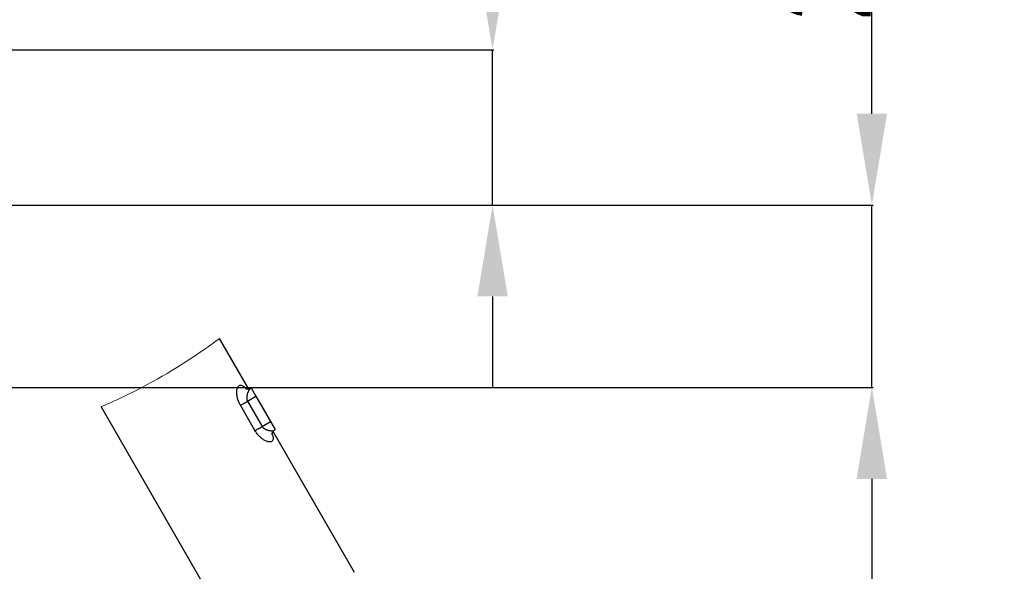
# Model space of a CAD drawing. Header units: millimetres. Extents: x -1 to 10933, y 0 to 7722.
# Tile 43 of 122: x 4455 to 5535, y 3277 to 3881. Entities that reach past the tile are written whole.
import ezdxf

# ---------------------------------------------------------------- set-up
doc = ezdxf.new("R2010")
doc.units = ezdxf.units.MM
doc.header["$LTSCALE"] = 13
doc.header["$PDSIZE"] = -1
doc.dimstyles.new('efort-st-1', dxfattribs={"dimtxt": 100, "dimasz": 100, "dimexe": 1.25, "dimexo": 0.625, "dimtad": 1, "dimdec": 0, "dimdsep": 46, "dimtxsty": 'Standard', "dimcen": 2.5, "dimclrd": 3, "dimclre": 3, "dimadec": 0, "dimazin": 0, "dimtfac": 1, "dimtmove": 0, "dimatfit": 3, "dimfxl": 1, "dimarcsym": 0})

# ---------------------------------------------------------------- blocks, each defined once
blk = doc.blocks.new('*D143')
at = {"color": 3, "lineweight": -2}
for p, q in [((6256, 3471.6), (6256, 277.7)), ((3953.8, 1526.1), (3953.8, 277.7)), ((4053.8, 278.9), (6156, 278.9))]:
    blk.add_line(p, q, dxfattribs=at)
at = {"color": 3}
for points in [[(4053.8, 295.6), (4053.8, 262.3), (3953.8, 278.9)], [(6156, 262.3), (6156, 295.6), (6256, 278.9)]]:
    blk.add_solid(points, dxfattribs=at)
at = {"layer": 'Defpoints', "color": 0}
for p in [(6256, 3472.2), (3953.8, 1526.8), (6256, 278.9)]:
    blk.add_point(p, dxfattribs=at)
at = {"color": 0, "insert": (5104.9, 329.6), "char_height": 100, "attachment_point": 5}
blk.add_mtext('2302', dxfattribs=at)
blk = doc.blocks.new('*D144')
at = {"color": 3, "lineweight": -2}
for p, q in [((6255.3, 3472.2), (6136.2, 3472.2)), ((6137.5, 1623.9), (6137.5, 3372.2)), ((4304.1, 1523.9), (6138.7, 1523.9))]:
    blk.add_line(p, q, dxfattribs=at)
at = {"color": 3}
for points in [[(6154.2, 3372.2), (6120.8, 3372.2), (6137.5, 3472.2)], [(6120.8, 1623.9), (6154.2, 1623.9), (6137.5, 1523.9)]]:
    blk.add_solid(points, dxfattribs=at)
at = {"layer": 'Defpoints', "color": 0}
for p in [(6137.5, 3472.2), (6256, 3472.2), (4303.5, 1523.9)]:
    blk.add_point(p, dxfattribs=at)
at = {"color": 0, "insert": (6086.9, 2498.1), "char_height": 100, "attachment_point": 5, "rotation": 90}
blk.add_mtext('1948', dxfattribs=at)
blk = doc.blocks.new('*D146')
at = {"color": 3, "lineweight": -2}
for p, q in [((3649.4, 3477.9), (5390.8, 3477.9)), ((5389.5, 3377.9), (5389.5, 2297.9)), ((3649.4, 2197.9), (5390.8, 2197.9))]:
    blk.add_line(p, q, dxfattribs=at)
at = {"color": 3}
for points in [[(5406.2, 3377.9), (5372.9, 3377.9), (5389.5, 3477.9)], [(5372.9, 2297.9), (5406.2, 2297.9), (5389.5, 2197.9)]]:
    blk.add_solid(points, dxfattribs=at)
at = {"layer": 'Defpoints', "color": 0}
for p in [(3648.8, 3477.9), (3648.8, 2197.9), (5389.5, 2197.9)]:
    blk.add_point(p, dxfattribs=at)
at = {"color": 0, "insert": (5338.9, 2825.8), "char_height": 100, "attachment_point": 5, "rotation": 90}
blk.add_mtext('1280', dxfattribs=at)
blk = doc.blocks.new('*D147')
at = {"color": 3, "lineweight": -2}
for p, q in [((5389.7, 3777.9), (5389.7, 4090.2)), ((3303, 3677.9), (5390.9, 3677.9)), ((5389.7, 3477.9), (5389.7, 3677.9)), ((3649.4, 3477.9), (5390.9, 3477.9)), ((5389.7, 3377.9), (5389.7, 3277.9))]:
    blk.add_line(p, q, dxfattribs=at)
at = {"color": 3}
for points in [[(5373, 3777.9), (5406.3, 3777.9), (5389.7, 3677.9)], [(5406.3, 3377.9), (5373, 3377.9), (5389.7, 3477.9)]]:
    blk.add_solid(points, dxfattribs=at)
at = {"layer": 'Defpoints', "color": 0}
for p in [(3302.4, 3677.9), (5389.7, 3677.9), (3648.8, 3477.9)]:
    blk.add_point(p, dxfattribs=at)
at = {"color": 0, "insert": (5339, 3989.6), "char_height": 100, "attachment_point": 5, "rotation": 90}
blk.add_mtext('200', dxfattribs=at)
blk = doc.blocks.new('*D148')
at = {"color": 3, "lineweight": -2}
for p, q in [((4973.7, 3947.9), (4973.7, 4248.8)), ((3522.9, 3847.9), (4975, 3847.9)), ((4973.7, 3677.9), (4973.7, 3847.9)), ((3303, 3677.9), (4975, 3677.9)), ((4973.7, 3577.9), (4973.7, 3477.9))]:
    blk.add_line(p, q, dxfattribs=at)
at = {"color": 3}
for points in [[(4957.1, 3947.9), (4990.4, 3947.9), (4973.7, 3847.9)], [(4990.4, 3577.9), (4957.1, 3577.9), (4973.7, 3677.9)]]:
    blk.add_solid(points, dxfattribs=at)
at = {"layer": 'Defpoints', "color": 0}
for p in [(3522.3, 3847.9), (4973.7, 3847.9), (3302.4, 3677.9)]:
    blk.add_point(p, dxfattribs=at)
at = {"color": 0, "insert": (4923.1, 4152.6), "char_height": 100, "attachment_point": 5, "rotation": 90}
blk.add_mtext('170', dxfattribs=at)

msp = doc.modelspace()

# ---------------------------------------------------------------- linework, layer by layer
at = {"color": 7, "linetype": 'Continuous', "lineweight": 25}
for p, q in [((4706.4, 3476.2), (4674.3, 3531.8)), ((4709.3, 3477.1), (4708, 3476.6)), ((4709.3, 3477.1), (4714.3, 3468.4)), ((4705.1, 3463.1), (4714.3, 3468.4)), ((4714.3, 3468.4), (4730.3, 3440.7)), ((4544.4, 3456.8), (4692.4, 3200.4)), ((4713.2, 3430.8), (4697.2, 3458.5)), ((4705.1, 3463.1), (4721.1, 3435.4)), ((4721.1, 3435.4), (4730.3, 3440.7)), ((4730.3, 3440.7), (4735.3, 3432)), ((4822.3, 3275.4), (4733.1, 3429.9)), ((4734.3, 3431.1), (4735.3, 3432))]:
    msp.add_line(p, q, dxfattribs=at)
at = {"color": 7, "linetype": 'Continuous', "lineweight": 18, "flags": 128}
msp.add_lwpolyline([(4544.4, 3456.8), (4544.5, 3456.8), (4545, 3457.1), (4546.1, 3457.5), (4547.6, 3458.2), (4549.5, 3459), (4552, 3460.1), (4554.9, 3461.4), (4558.1, 3462.9), (4561.7, 3464.5), (4565.7, 3466.4), (4570, 3468.5), (4574.6, 3470.7), (4579.3, 3473), (4584.5, 3475.6), (4589.8, 3478.4), (4595, 3481.2), (4600.4, 3484.1), (4606, 3487.2), (4611.5, 3490.4), (4616.9, 3493.5), (4622.2, 3496.7), (4627.5, 3499.9), (4632.7, 3503.1), (4637.5, 3506.2), (4642.2, 3509.3), (4646.7, 3512.3), (4651, 3515.2), (4654.9, 3517.9), (4658.5, 3520.4), (4661.9, 3522.7), (4664.8, 3524.9), (4667.4, 3526.7), (4669.5, 3528.3), (4671.3, 3529.6), (4672.7, 3530.7), (4673.9, 3531.5), (4674.3, 3531.8), (4674.3, 3531.8)], dxfattribs=at)
at = {"color": 0, "linetype": 'Continuous', "lineweight": 18}
msp.add_arc((3648.8, 2197.9), 2907.3, 30, 170, dxfattribs=at)
at = {"linetype": 'Continuous', "lineweight": 18}
msp.add_arc((4757.3, 2837.9), 1627.3, 22.9405, 195.9405, dxfattribs=at)
at = {"color": 8, "linetype": 'Continuous', "lineweight": 25}
for points, knots in [([(4697.2, 3458.5), (4696.6, 3459.8), (4695.6, 3461.6), (4694.7, 3464.1), (4694, 3466.4), (4693.4, 3469.3), (4693.2, 3472.5), (4693.4, 3475.3), (4693.9, 3477.6), (4694.8, 3479.3), (4696, 3480.5), (4697.4, 3480.9), (4699, 3480.5), (4700.8, 3479.4), (4702.4, 3477.9), (4703.5, 3476.7), (4703.8, 3476.3)], [0, 0, 0, 0, 0.088147, 0.131167, 0.17421, 0.255002, 0.335548, 0.412007, 0.487851, 0.563511, 0.639008, 0.716852, 0.795314, 0.875706, 0.957465, 1, 1, 1, 1]), ([(4708, 3476.5), (4707.9, 3476.5), (4707.7, 3476.5), (4707.4, 3476.2), (4707, 3475.8), (4706.6, 3475.2), (4706.2, 3474.4), (4705.8, 3473.5), (4705.3, 3472.5), (4705, 3471.5), (4704.6, 3470.3), (4704.3, 3469), (4704.2, 3467.8), (4704.1, 3466.4), (4704.3, 3464.8), (4704.8, 3463.6), (4705.1, 3463.1)], [0, 0, 0, 0, 0.042244, 0.099467, 0.156861, 0.227905, 0.302669, 0.381423, 0.4525, 0.528269, 0.601373, 0.68206, 0.75164, 0.810036, 0.907251, 1, 1, 1, 1]), ([(4721.1, 3435.4), (4721.2, 3435.1), (4721.6, 3434.6), (4722.2, 3433.9), (4722.9, 3433.3), (4723.6, 3432.8), (4724.3, 3432.4), (4725, 3432.1), (4725.7, 3431.8), (4726.4, 3431.6), (4727.3, 3431.3), (4728, 3431.1), (4728.8, 3430.9), (4729.5, 3430.8), (4730.7, 3430.7), (4732, 3430.6), (4733.2, 3430.7), (4733.9, 3430.9), (4734.2, 3431.1), (4734.2, 3431.2)], [0, 0, 0, 0, 0.046128, 0.093819, 0.140301, 0.190898, 0.228572, 0.270631, 0.311192, 0.351999, 0.39946, 0.472052, 0.494616, 0.553064, 0.618505, 0.735305, 0.843158, 0.957476, 1, 1, 1, 1]), ([(4731.9, 3427.7), (4732.1, 3427.1), (4732.6, 3425.6), (4733.1, 3423.5), (4733.2, 3421.4), (4732.7, 3419.8), (4731.6, 3418.8), (4730, 3418.3), (4728.1, 3418.4), (4725.8, 3419.1), (4723.3, 3420.3), (4720.7, 3422.1), (4718.5, 3424.1), (4716.8, 3425.9), (4715.1, 3427.9), (4714, 3429.7), (4713.2, 3430.8)], [0, 0, 0, 0, 0.042069, 0.123858, 0.204477, 0.283862, 0.36128, 0.436811, 0.512561, 0.58823, 0.664272, 0.7448, 0.825454, 0.868367, 0.911169, 1, 1, 1, 1])]:
    msp.add_open_spline(points, degree=3, knots=knots, dxfattribs=at)
at = {"color": 7, "linetype": 'Continuous', "lineweight": 25}
for points, knots in [([(4708, 3476.6), (4707.5, 3476.4), (4706.5, 3476.1), (4705.2, 3476), (4704.2, 3476.1), (4703.6, 3476.3), (4703.3, 3476.4), (4703.2, 3476.5), (4703.2, 3476.5), (4703.2, 3476.5), (4703.2, 3476.5)], [0, 0, 0, 0, 0.280958, 0.5188, 0.708769, 0.85054, 0.94596, 0.977037, 0.997412, 1, 1, 1, 1]), ([(4731.8, 3427), (4731.8, 3427), (4731.8, 3427), (4731.8, 3427), (4731.8, 3427.1), (4731.8, 3427.4), (4732, 3428), (4732.4, 3428.9), (4733.1, 3430.1), (4733.9, 3430.8), (4734.3, 3431.1)], [0, 0, 0, 0, 0.002385, 0.023074, 0.054432, 0.150235, 0.291997, 0.481668, 0.719185, 1, 1, 1, 1])]:
    msp.add_open_spline(points, degree=3, knots=knots, dxfattribs=at)
for points in [[(4697.2, 3458.5), (4697.8, 3458.8), (4698.8, 3459.4), (4700.7, 3460.5), (4702.8, 3461.8), (4704.3, 3462.6), (4705.1, 3463.1)], [(4713.2, 3430.8), (4713.8, 3431.1), (4714.8, 3431.7), (4716.7, 3432.8), (4718.8, 3434), (4720.3, 3434.9), (4721.1, 3435.4)]]:
    msp.add_open_spline(points, degree=3, dxfattribs=at)

# ---------------------------------------------------------------- dimensions: what is measured, and where the dimension line sits
at = {"color": 0}
for base, p1, p2, picture, middle in [((4973.7, 3847.9), (3302.4, 3677.9), (3522.3, 3847.9), '*D148', (4973.7, 4152.6)), ((5389.7, 3677.9), (3648.8, 3477.9), (3302.4, 3677.9), '*D147', (5389.7, 3989.6)), ((5389.5, 2197.9), (3648.8, 3477.9), (3648.8, 2197.9), '*D146', (5389.5, 2825.8))]:
    dim = msp.add_linear_dim(base=base, p1=p1, p2=p2, angle=90, dimstyle='efort-st-1', dxfattribs=at)
    dim.commit()
    dim.dimension.update_dxf_attribs({"geometry": picture, "text_midpoint": middle, "dimtype": 160})
dim = msp.add_linear_dim(base=(6256, 278.9), p1=(3953.8, 1526.8), p2=(6256, 3472.2), dimstyle='efort-st-1', dxfattribs=at)
dim.commit()
dim.dimension.update_dxf_attribs({"geometry": '*D143', "text_midpoint": (5104.9, 278.9), "dimtype": 160})
dim = msp.add_linear_dim(base=(6137.5, 3472.2), p1=(4303.5, 1523.9), p2=(6256, 3472.2), angle=90, dimstyle='efort-st-1', dxfattribs=at)
dim.commit()
dim.dimension.update_dxf_attribs({"geometry": '*D144', "text_midpoint": (6086.9, 2498.1)})

doc.saveas('drawing.dxf')
